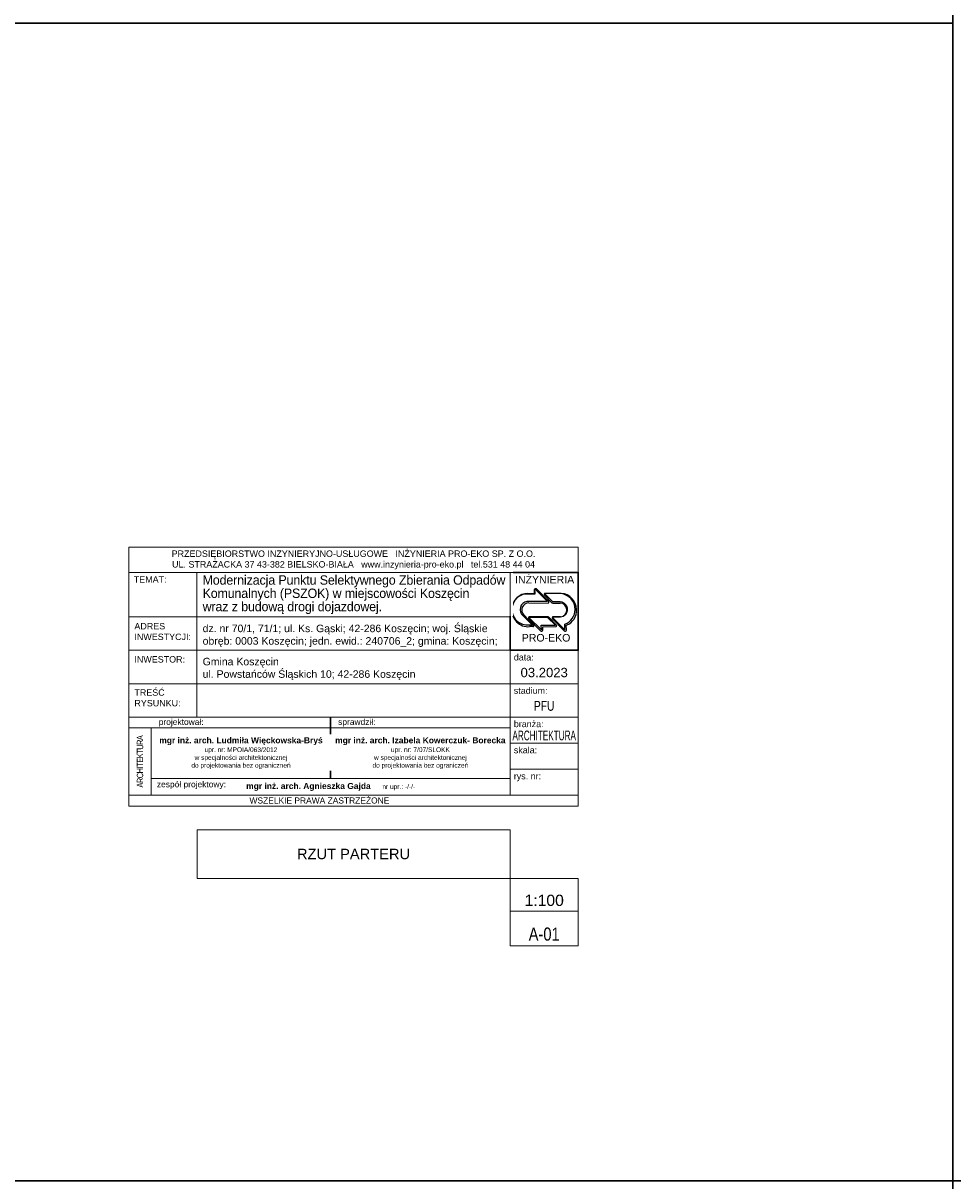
# Model space of a CAD drawing. Header units: millimetres. Extents: x -1089 to 15716, y 0 to 2047.
# Tile 1 of 5: x -248 to 0, y 0 to 309. Entities that reach past the tile are written whole.
import ezdxf

# ---------------------------------------------------------------- set-up
doc = ezdxf.new("R2010")
doc.units = ezdxf.units.MM
doc.layers.add('_niewidoczna', color=121, linetype='Continuous', lineweight=30, plot=False)
for name, color, linetype, lineweight in [('_opisy', 7, 'Continuous', 13), ('_tabelki', 7, 'Continuous', 15), ('_wymiary', 7, 'Continuous', 15)]:
    doc.layers.add(name, color=color, linetype=linetype, lineweight=lineweight)
doc.styles.add('Arial', font='arial.ttf')
doc.styles.add('ARIAL_CE', font='arial.ttf')

# ---------------------------------------------------------------- blocks, each defined once
blk = doc.blocks.new('PRO EKO LOGO')
at = {"lineweight": 30}
blk.add_line((-8.76, 0), (0, 0), dxfattribs=at)
at = {"ltscale": 5}
for p, q in [((-12.79, -5.35), (-11.12, -5.32)), ((-11.12, -5.32), (-11.1, -4.39)), ((-10.66, -4.22), (-7.5, -7.39)), ((-8.56, -5.81), (-6.69, -7.71)), ((-4.31, -5.34), (-8.48, -5.34)), ((-12.54, -7.79), (-7.69, -7.8)), ((-6.5, -7.81), (-4.6, -7.81)), ((-13.88, -10.85), (-11.32, -13.5)), ((-7.64, -11.34), (-12.51, -11.34)), ((-5.5, -13.43), (-7.3, -11.57)), ((-4.51, -11.33), (-6.49, -11.35)), ((-12.59, -11.8), (-9.57, -14.85)), ((-11.53, -13.82), (-12.39, -13.81)), ((-9.05, -14.82), (-9.03, -13.83)), ((-9.03, -13.83), (-5.72, -13.81)), ((-6.58, -11.81), (-3.55, -14.86)), ((-3.02, -14.75), (-3.03, -13.44))]:
    blk.add_line(p, q, dxfattribs=at)
at = {"lineweight": 30, "ltscale": 5}
blk.add_lwpolyline([(-17.34, 0), (0, 0), (0, -19.85), (-17.34, -19.85)], close=True, dxfattribs=at)
at = {"ltscale": 5}
for points in [[(-11.02, -4.22), (-7.82, -7.42), (-13.06, -7.45, 0.659033), (-14.04, -11.05), (-11.64, -13.46), (-13.35, -13.43, -0.384682), (-16.8, -9.35, -0.368809), (-13.31, -5.42), (-10.98, -5.42), (-11.02, -4.22)], [(-6.59, -11.46), (-3.39, -14.66), (-3.39, -13.21, 0.30236), (-0.78, -9.41, 0.379247), (-4.39, -5.41), (-8.59, -5.41), (-6.58, -7.45), (-4.58, -7.45, -0.902017), (-4.58, -11.43), (-6.59, -11.46)]]:
    blk.add_lwpolyline(points, format="xyb", dxfattribs=at)
for points in [[(-12.6, -11.45), (-9.39, -14.66)], [(-9.39, -14.66), (-9.4, -13.46), (-5.79, -13.46), (-7.8, -11.45), (-12.6, -11.45)]]:
    blk.add_lwpolyline(points, dxfattribs=at)
for centre, radius, start, end in [((-12.78, -9.49), 4.14, 90.1545, 177.9508), ((-10.86, -4.41), 0.244, 129.2758, 175.4997), ((-10.84, -4.49), 0.319, 55.912, 122.7939), ((-8.4, -5.6), 0.265, 134.7697, 233.6563), ((-8.43, -5.53), 0.201, 103.871, 142.7466), ((-4.65, -9.56), 4.23, 1.9558, 85.415), ((-12.62, -9.58), 1.79, 87.5175, 225.3728), ((-7.8, -7.5), 0.322, 289.5331, 20.1211), ((-6.42, -7.41), 0.409, 227.9258, 259.3079), ((-4.66, -9.57), 1.76, 274.9373, 88.1244), ((-12.71, -9.61), 4.22, 176.2947, 274.3063), ((-12.3, -11.58), 0.365, 155.4768, 215.4472), ((-12.46, -11.53), 0.197, 106.9748, 150.9086), ((-7.77, -11.9), 0.574, 34.7161, 76.5373), ((-6.28, -11.6), 0.365, 155.4768, 215.4472), ((-6.44, -11.54), 0.197, 104.0499, 150.9086), ((-4.33, -9.75), 3.92, 289.4472, 4.9416), ((-11.53, -13.59), 0.229, 271.3546, 23.5018), ((-5.71, -13.56), 0.248, 267.8594, 31.3824), ((-9.32, -14.66), 0.313, 217.4145, 327.411), ((-3.31, -14.68), 0.301, 217.2048, 346.7976)]:
    blk.add_arc(centre, radius, start, end, dxfattribs=at)
at = {"char_height": 1.9229, "width": 21.4855, "attachment_point": 1, "style": 'Arial'}
for s, insert in [('{\\fArial|b0|i0|c238|p34;INŻYNIERIA}', (-16.09, -0.88)), ('{\\fArial|b0|i0|c238|p34;PRO-EKO}', (-14.38, -15.69))]:
    blk.add_mtext(s, dxfattribs=dict(at, insert=insert))

msp = doc.modelspace()

# ---------------------------------------------------------------- linework, layer by layer
at = {"layer": '_niewidoczna'}
msp.add_line((-166.1, 123.8), (-166.1, 107.4), dxfattribs=at)
for direction in [(0, 1), (-1, 0)]:
    msp.add_xline((0, 0), direction, dxfattribs=at)
msp.add_lwpolyline([(0.01, 309), (-319.99, 309), (-319.99, 0), (0.01, 0)], close=True, dxfattribs=at)
at = {"layer": '_niewidoczna', "lineweight": 13}
for points in [[(-201.77, 93.73), (-118.21, 93.73), (-118.21, 80.73), (-201.77, 80.73)], [(-118.2, 80.73), (-99.99, 80.73), (-99.99, 71.97), (-118.2, 71.97)]]:
    msp.add_lwpolyline(points, close=True, dxfattribs=at)
at = {"layer": '_tabelki', "color": 0, "lineweight": 13}
msp.add_line((-219.99, 132.7), (-99.99, 132.7), dxfattribs=at)

# ---------------------------------------------------------------- block references
at = {"color": 0, "lineweight": 13, "xscale": 1.04788020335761, "yscale": 1.04788020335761, "zscale": 1.04788020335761}
msp.add_blockref('PRO EKO LOGO', (-100.01, 162.4), dxfattribs=at)

# ---------------------------------------------------------------- texts
at = {"color": 0, "insert": (-159.99, 165.72), "char_height": 1.7072, "width": 119.9955, "attachment_point": 5, "style": 'ARIAL_CE'}
msp.add_mtext('PRZEDSIĘBIORSTWO INZYNIERYJNO-USŁUGOWE   INŻYNIERIA PRO-EKO SP. Z O.O.\\PUL. STRAŻACKA 37 43-382 BIELSKO-BIAŁA   {\\C18;www.inzynieria-pro-eko.pl   tel.531 48 44 04 }', dxfattribs=at)
at = {"color": 0, "char_height": 1.707, "style": 'ARIAL_CE'}
for s, insert, attachment_point in [('TEMAT:', (-214.28, 161.37), 2), ('TREŚĆ\\PRYSUNKU:', (-218.49, 131.2), 1)]:
    msp.add_mtext(s, dxfattribs=dict(at, insert=insert, attachment_point=attachment_point))
at = {"color": 0, "lineweight": 13, "style": 'ARIAL_CE'}
for s, insert, char_height, width, attachment_point in [('\\pxql;\\A1;dz. nr 70/1, 71/1; ul. Ks. Gąski; 42-286 Koszęcin; woj. Śląskie\\Pobręb: 0003 Koszęcin; jedn. ewid.: 240706_2; gmina: Koszęcin; ', (-200.27, 145.48), 1.9999, 81.5621, 4), ('\\pxql;\\A1;Gmina Koszęcin\\Pul. Powstańców Śląskich 10; 42-286 Koszęcin', (-200.27, 136.63), 1.9999, 81.5614, 4), ('03.2023', (-109.09, 135.66), 2.5, 18.2, 5)]:
    msp.add_mtext(s, dxfattribs=dict(at, insert=insert, char_height=char_height, width=width, attachment_point=attachment_point))
at = {"insert": (-169.1, 101.51), "char_height": 1.6087, "width": 101.7788, "attachment_point": 5, "style": 'ARIAL_CE'}
msp.add_mtext('WSZELKIE PRAWA ZASTRZEŻONE', dxfattribs=at)
at = {"layer": '_niewidoczna', "insert": (-164.1, 123.3), "char_height": 1.607, "attachment_point": 1, "style": 'ARIAL_CE'}
msp.add_mtext('sprawdził:', dxfattribs=at)
at = {"layer": '_niewidoczna', "lineweight": 13, "insert": (-159.99, 87.23), "char_height": 2.8, "width": 83.5666, "attachment_point": 5, "rotation": 0, "style": 'ARIAL_CE'}
msp.add_mtext('RZUT PARTERU', dxfattribs=at)
at = {"layer": '_niewidoczna', "lineweight": 13, "insert": (-109.09, 74.85), "char_height": 3, "width": 18.2192, "attachment_point": 5, "style": 'ARIAL_CE'}
msp.add_mtext('1:100', dxfattribs=at)
at = {"layer": '_opisy', "color": 0, "attachment_point": 1, "style": 'ARIAL_CE'}
for s, insert, char_height in [('data:', (-117.2, 140.6), 1.707), ('projektował:', (-211.99, 123.3), 1.6068), ('skala:', (-117.2, 115.83), 1.707), ('rys. nr:', (-117.2, 108.87), 1.707), ('zespół projektowy:', (-212.49, 106.65), 1.6068)]:
    msp.add_mtext(s, dxfattribs=dict(at, insert=insert, char_height=char_height))
at = {"layer": '_opisy', "color": 0, "lineweight": 13, "insert": (-109.09, 118.87), "char_height": 2.6, "width": 18.2015, "attachment_point": 5, "style": 'ARIAL_CE'}
msp.add_mtext('{\\W0.6;ARCHITEKTURA}', dxfattribs=at)
at = {"layer": '_opisy', "color": 0, "insert": (-166.1, 105.14), "char_height": 1.60994, "width": 95.7833, "attachment_point": 5, "style": 'ARIAL_CE'}
msp.add_mtext('\\fArial|b1|i0|c238|p35;mgr inż. arch. Agnieszka Gajda     \\fArial|b0|i0|c238|p35;\\H0.777x;nr upr.: -/-/-', dxfattribs=at)

# ---------------------------------------------------------------- next in the draw order: texts
at = {"color": 0, "linetype": 'Continuous', "insert": (-200.27, 156.45), "char_height": 2.5, "width": 81.5611, "attachment_point": 4, "style": 'ARIAL_CE', "bg_fill": 2}
msp.add_mtext('\\pxsm0.85,ql;{\\W0.95;\\T0.98;Modernizacja Punktu Selektywnego Zbierania Odpadów Komunalnych (PSZOK) w miejscowości Koszęcin\\Pwraz z budową drogi dojazdowej.}', dxfattribs=at)
at = {"color": 0, "attachment_point": 1, "style": 'ARIAL_CE', "bg_fill": 2}
for s, insert, char_height in [('ADRES\\PINWESTYCJI:', (-218.49, 148.9), 1.7072), ('INWESTOR:', (-218.49, 140.05), 1.707)]:
    msp.add_mtext(s, dxfattribs=dict(at, insert=insert, char_height=char_height))
at = {"layer": '_niewidoczna', "insert": (-142.15, 114.15), "char_height": 1.6099, "width": 47.8916, "attachment_point": 5, "style": 'ARIAL_CE', "bg_fill": 2}
msp.add_mtext('\\fArial|b1|i0|c238|p35;mgr inż. arch. Izabela Kowerczuk- Borecka\\P\\fArial|b0|i0|c238|p35;\\H0.777x;upr. nr: 7/07/SLOKK\\Pw specjalności architektonicznej\\Pdo projektowania bez ograniczeń', dxfattribs=at)
at = {"layer": '_niewidoczna', "lineweight": 13, "insert": (-109.09, 65.84), "char_height": 3.5, "width": 18.2167, "attachment_point": 5, "style": 'ARIAL_CE', "bg_fill": 2}
msp.add_mtext('{\\W0.8;A-01}', dxfattribs=at)
at = {"layer": '_opisy', "color": 0, "lineweight": 13, "insert": (-109.09, 126.75), "char_height": 2.6, "width": 18.2, "attachment_point": 5, "style": 'ARIAL_CE', "bg_fill": 2}
msp.add_mtext('{\\W0.75;PFU}', dxfattribs=at)
at = {"layer": '_opisy', "color": 0, "insert": (-216.99, 111.9), "char_height": 1.7, "width": 18, "attachment_point": 5, "rotation": 89.9994, "style": 'ARIAL_CE', "bg_fill": 2}
msp.add_mtext('{\\W0.8;\\T0.9;ARCHITEKTURA}', dxfattribs=at)

# ---------------------------------------------------------------- next in the draw order: linework, layer by layer
at = {"layer": '_niewidoczna', "lineweight": 13}
msp.add_lwpolyline([(-99.99, 71.97), (-118.2, 71.97), (-118.2, 62.71), (-99.99, 62.71)], close=True, dxfattribs=at)
at = {"layer": '_tabelki', "color": 0, "lineweight": 13}
for p, q in [((-219.99, 162.4), (-99.99, 162.4)), ((-201.79, 123.8), (-201.79, 162.4)), ((-118.19, 162.4), (-118.19, 102.9)), ((-219.99, 150.5), (-118.19, 150.5)), ((-219.99, 141.6), (-99.99, 141.6)), ((-219.99, 123.8), (-118.19, 123.8)), ((-219.99, 120.9), (-118.19, 120.9)), ((-213.99, 102.9), (-213.99, 120.9)), ((-118.19, 109.87), (-99.99, 109.87)), ((-213.99, 107.4), (-118.19, 107.4)), ((-219.99, 102.9), (-99.99, 102.9))]:
    msp.add_line(p, q, dxfattribs=at)
at = {"layer": '_wymiary'}
for p, q in [((-118.19, 116.83), (-99.99, 116.83)), ((-118.19, 109.87), (-99.99, 109.87))]:
    msp.add_line(p, q, dxfattribs=at)
msp.add_lwpolyline([(-219.99, 100), (-99.99, 100), (-99.99, 169.1), (-219.99, 169.1)], close=True, dxfattribs=at)
msp.add_lwpolyline([(-118.19, 123.8), (-99.99, 123.8)], dxfattribs=at)

# ---------------------------------------------------------------- next in the draw order: texts
at = {"layer": '_opisy', "color": 0, "char_height": 1.707, "attachment_point": 1, "style": 'ARIAL_CE'}
for s, insert in [('stadium:', (-117.2, 131.7)), ('branża:', (-117.2, 122.8))]:
    msp.add_mtext(s, dxfattribs=dict(at, insert=insert))
at = {"layer": '_opisy', "color": 0, "insert": (-190.04, 114.15), "char_height": 1.6099, "width": 47.8916, "attachment_point": 5, "style": 'ARIAL_CE'}
msp.add_mtext('\\fArial|b1|i0|c238|p35;mgr inż. arch. Ludmiła Więckowska-Bryś \\P\\fArial|b0|i0|c238|p35;\\H0.777x;upr. nr: MPOIA/063/2012\\Pw specjalności architektonicznej\\Pdo projektowania bez ograniczneń', dxfattribs=at)

doc.saveas('drawing.dxf')
